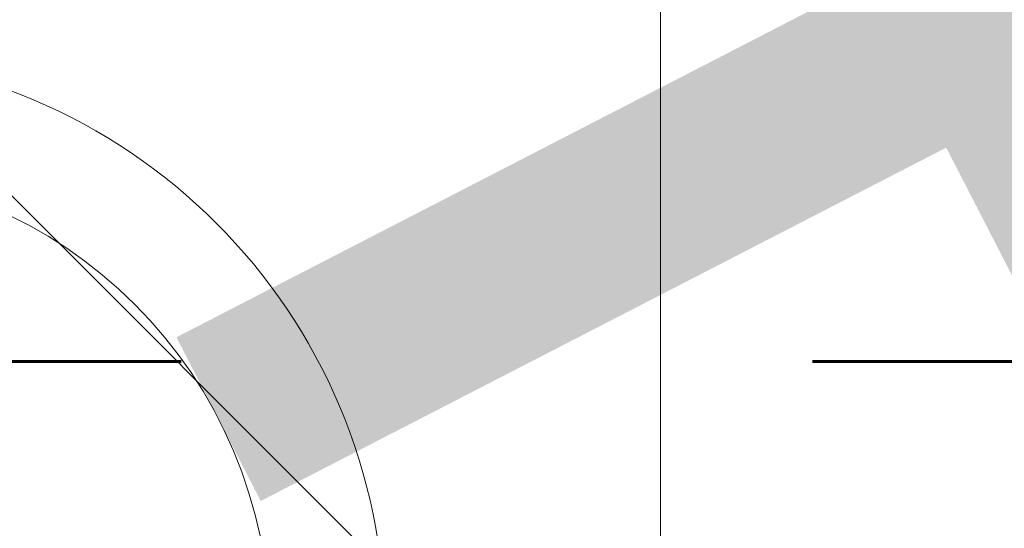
# Model space of a CAD drawing. Extents: x 7489187 to 7491099, y 5781939 to 5785132.
# Tile 25 of 217: x 7490382.299 to 7490383.368, y 5784336.135 to 5784336.688. Entities that reach past the tile are written whole.
import ezdxf
from ezdxf import colors
from ezdxf.entities.mleader import LeaderData, LeaderLine
from ezdxf.math import Vec2, Vec3

# ---------------------------------------------------------------- set-up
doc = ezdxf.new("R2010")
doc.units = 0
doc.header["$MEASUREMENT"] = 0
doc.linetypes.add('DYN_DIM', pattern=[1.0221568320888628, 0.2920448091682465, -0.7301120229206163])
doc.layers.get('0').update_dxf_attribs({"linetype": 'CONTINUOUS', "lineweight": 5})
doc.layers.get('Defpoints').update_dxf_attribs({"linetype": 'CONTINUOUS'})
doc.layers.get('Defpoints').transparency = 0.8
for name, color, linetype, lineweight in [('___wymiary', 1, 'CONTINUOUS', 20), ('___wysokość  - projektowana', 5, 'CONTINUOUS', 20), ('__PROJ_DR_szraf utwardzenia', 141, 'CONTINUOUS', 9), ('__PROJ_IS_sanitarka instalacja (myjnia)', 32, 'CONTINUOUS', 20), ('__PROJ_IS_woda instalacja', 5, 'CONTINUOUS', 20), ('_ISTN__DR_szraf zieleń', 8, 'CONTINUOUS', 30), ('_ISTN_ROZBIÓRKA_DR_szraf zieleń', 40, 'CONTINUOUS', 30), ('_ROZBIÓRKA_DR_krawężnik', 7, 'NIEIST_1', 30), ('_ROZBIÓRKA_DR_szraf utwardzenia', 11, 'CONTINUOUS', 15), ('_ROZBIÓRKA_DR_szraf zieleń', 11, 'CONTINUOUS', 30)]:
    doc.layers.add(name, color=color, linetype=linetype, lineweight=lineweight)
doc.styles.add('Arial', font='arial.ttf')
doc.styles.add('ROMANS', font='romans.shx', dxfattribs={"width": 0.8})
doc.styles.get("Standard").update_dxf_attribs({"font": 'txt', "width": 0.75})
doc.linetypes.add('NIEIST_1', pattern='A,20,-0.01,["X",Standard,S=5,R=0,X=-2.54,Y=-2.54],-0.01', length=20.02)
doc.dimstyles.new('PZT-AS', dxfattribs={"dimtxt": 1, "dimasz": 0.5, "dimexe": 1, "dimexo": 1, "dimgap": 0.1, "dimtad": 0, "dimdec": 1, "dimrnd": 0.0005, "dimzin": 0, "dimdsep": 46, "dimtxsty": 'Arial', "dimblk": 'ARCHTICK', "dimcen": 0.5, "dimclrd": 256, "dimclre": 256, "dimclrt": 256, "dimazin": 0, "dimtfac": 1, "dimtdec": 1, "dimtofl": 0, "dimtmove": 0, "dimatfit": 3, "dimldrblk": 'ARCHTICK', "dimfxl": 0, "dimtolj": 1, "dimtzin": 0, "dimarcsym": 0})
pattern_1 = [(273.8880229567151, (-7489999.249338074, -5784190.541704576), (0.8197702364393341, -0.5070811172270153), [0, -0.76, 0, -0.85, 0, -0.8125]), (243.8880229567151, (-7489999.249338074, -5784190.541704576), (0.6853056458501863, -1.5180614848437), [0, -0.41, 0, -0.685, 0, -0.2625]), (203.8880229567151, (-7489998.908895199, -5784190.029529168), (-0.8595845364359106, -1.298303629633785), [0, -0.25, 0, -0.9, 0, -1.175]), (193.8880229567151, (-7489998.908895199, -5784190.029529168), (-0.466577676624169, -1.494684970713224), [0, -0.125, 0, -0.59, 0, -0.675])]

# ---------------------------------------------------------------- blocks, each defined once
blk = doc.blocks.new('EAWEQWEQE')
at = {"layer": '__PROJ_DR_szraf utwardzenia', "ltscale": 2}
h = blk.add_hatch(dxfattribs=at)
h.set_pattern_fill('AR-HBONE', color=256, scale=0.5, angle=45)
h.set_pattern_definition([(90, (-7489965.006917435, -5784369.251104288), (-2, 2), [6, -2]), (180, (-7489965.006917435, -5784367.251104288), (-2, 2), [6, -2])])
edge = h.paths.add_edge_path()
edge.add_line((86.03000000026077, 0.3200000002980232), (85.95000000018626, 1.150000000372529))
edge.add_line((85.95000000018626, 1.150000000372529), (85.99000000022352, 2.150000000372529))
edge.add_line((85.99000000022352, 2.150000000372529), (86.19000000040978, 3.129999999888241))
edge.add_line((86.19000000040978, 3.129999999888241), (86.54000000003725, 4.060000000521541))
edge.add_line((86.54000000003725, 4.060000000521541), (86.9141155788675, 4.745878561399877))
edge.add_line((86.9141155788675, 4.745878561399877), (83.19093015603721, 11.76064102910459))
edge.add_line((83.19093015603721, 11.76064102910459), (82.66000000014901, 11.41999999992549))
edge.add_line((82.66000000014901, 11.41999999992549), (72.50999999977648, 7.799999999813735))
edge.add_arc((72.24903874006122, 9.042990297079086), 1.270088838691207, 219.2149584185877, 281.85683428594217, ccw=False)
edge.add_line((71.26500000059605, 8.240000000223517), (71.04000000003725, 8.650000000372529))
edge.add_arc((69.92013106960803, 8.368443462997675), 1.154720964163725, 14.1127482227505, 101.495783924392)
edge.add_line((69.69000000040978, 9.5), (67.90297361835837, 8.8457025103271))
edge.add_line((67.90297361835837, 8.8457025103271), (69.27792074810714, 5.089185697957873))
edge.add_line((69.27792074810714, 5.089185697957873), (64.58257362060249, 3.37054805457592))
edge.add_line((64.58257362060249, 3.37054805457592), (63.20766350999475, 7.126825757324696))
edge.add_line((63.20766350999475, 7.126825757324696), (59.89222941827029, 5.914727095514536))
edge.add_arc((59.5485867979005, 6.853827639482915), 1.000000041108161, 245.5390053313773, 290.0989574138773, ccw=False)
edge.add_line((59.13451310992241, 5.943584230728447), (51.80837199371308, 9.276277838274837))
edge.add_line((51.80837199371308, 9.276277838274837), (51.35325031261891, 9.483314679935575))
edge.add_arc((51.56028715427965, 9.938436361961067), 0.4999999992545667, 155.5390046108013, 245.53900451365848, ccw=False)
edge.add_line((51.10516547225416, 10.14547320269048), (52.96849702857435, 14.24156833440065))
edge.add_line((52.96849702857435, 14.24156833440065), (49.69162090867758, 15.73223358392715))
edge.add_line((49.69162090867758, 15.73223358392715), (48.3458814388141, 12.77394263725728))
edge.add_arc((47.66319891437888, 13.08449789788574), 0.749999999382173, 155.5390047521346, 335.5390046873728, ccw=False)
edge.add_line((46.98051638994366, 13.39505315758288), (48.32625585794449, 16.35334410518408))
edge.add_line((48.32625585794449, 16.35334410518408), (45.04603271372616, 17.84553193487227))
edge.add_line((45.04603271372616, 17.84553193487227), (43.18270114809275, 13.74943678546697))
edge.add_arc((42.72757946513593, 13.95647362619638), 0.4999999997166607, 245.5390047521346, 335.5390046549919, ccw=False)
edge.add_line((42.52054262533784, 13.50135194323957), (42.06542093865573, 13.70838878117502))
edge.add_line((42.06542093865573, 13.70838878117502), (27.98965454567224, 6.455637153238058))
edge.add_arc((30.7378729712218, 1.122036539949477), 6.00000000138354, 117.2604726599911, 207.2604725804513)
edge.add_line((25.40427235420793, -1.626181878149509), (44.87081948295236, -39.4058528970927))
edge.add_arc((51.98228697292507, -35.74156167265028), 8.00000000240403, 207.2604725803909, 297.2604725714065)
edge.add_line((55.64657819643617, -42.85302916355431), (65.85764832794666, -37.5916207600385))
edge.add_arc((66.3156847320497, -38.48055419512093), 0.9999999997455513, 27.260472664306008, 117.26047266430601, ccw=False)
edge.add_line((67.20461816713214, -38.02251779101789), (69.0367637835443, -41.57825153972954))
edge.add_line((69.0367637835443, -41.57825153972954), (72.23692415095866, -39.92932048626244))
edge.add_line((72.23692415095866, -39.92932048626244), (70.40477853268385, -36.37358674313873))
edge.add_arc((71.29371196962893, -35.91555033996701), 1.000000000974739, 117.260472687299, 207.2604725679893, ccw=False)
edge.add_line((70.83567556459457, -35.02661690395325), (72.45092313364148, -34.19433615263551))
edge.add_line((72.45092313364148, -34.19433615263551), (100.212429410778, -20.30914882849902))
edge.add_line((100.212429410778, -20.30914882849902), (96.95837672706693, -14.17826786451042))
edge.add_line((96.95837672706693, -14.17826786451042), (96.28000000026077, -14.25999999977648))
edge.add_line((96.28000000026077, -14.25999999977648), (95.54999999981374, -14.21999999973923))
edge.add_line((95.54999999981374, -14.21999999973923), (94.81000000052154, -14.0699999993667))
edge.add_line((94.81000000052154, -14.0699999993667), (94.15000000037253, -13.75))
edge.add_line((94.15000000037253, -13.75), (93.59999999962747, -13.29999999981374))
edge.add_line((93.59999999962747, -13.29999999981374), (93.11395277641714, -12.74355050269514))
edge.add_line((93.11395277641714, -12.74355050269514), (86.03000000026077, 0.3200000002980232))
edge = h.paths.add_edge_path(flags=16)
edge.add_line((68.19818073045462, -26.82298227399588), (66.86477710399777, -27.51002606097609))
edge.add_arc((65.975839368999, -27.96806108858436), 1.000003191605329, -62.73945156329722, 27.260289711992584, ccw=False)
edge.add_line((66.43387841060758, -28.85699675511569), (49.9887127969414, -37.33061716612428))
edge.add_arc((49.53067639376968, -36.44168373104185), 0.9999999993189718, 207.2604725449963, 297.2604726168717, ccw=False)
edge.add_line((48.64174295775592, -36.89972013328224), (42.60770879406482, -25.18917772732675))
edge.add_arc((45.27450910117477, -23.81506851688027), 3.000000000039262, 117.2604726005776, 207.260472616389, ccw=False)
edge.add_line((43.90039989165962, -21.14826820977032), (50.04820530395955, -17.79698389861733))
edge.add_line((50.04820530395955, -17.79698389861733), (48.5198065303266, -14.83074636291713))
edge.add_line((48.5198065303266, -14.83074636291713), (41.40833904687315, -18.49503758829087))
edge.add_arc((40.49226624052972, -16.71717071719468), 1.999999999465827, 207.2604725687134, 297.2604726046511, ccw=False)
edge.add_line((38.7143993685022, -17.63324352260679), (38.30819894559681, -16.84491068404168))
edge.add_arc((41.86393269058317, -15.01276507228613), 4.000000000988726, 119.5465124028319, 207.2604725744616, ccw=False)
edge.add_line((39.89141289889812, -11.53294242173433), (42.19067206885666, -10.22961904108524))
edge.add_line((42.19067206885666, -10.22961904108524), (40.65472773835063, -7.322749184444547))
edge.add_line((40.65472773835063, -7.322749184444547), (37.60222481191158, -8.914460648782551))
edge.add_arc((37.13986403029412, -8.02776875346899), 1.000000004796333, 207.2604728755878, 297.53954950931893, ccw=False)
edge.add_line((36.25093059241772, -8.485805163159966), (35.9459182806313, -7.893852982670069))
edge.add_arc((36.83485165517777, -7.435816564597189), 0.9999999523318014, 117.26046988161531, 207.2604749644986, ccw=False)
edge.add_line((36.37681531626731, -6.54688315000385), (39.48808232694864, -4.943755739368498))
edge.add_line((39.48808232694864, -4.943755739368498), (34.72450372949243, 4.301151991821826))
edge.add_line((34.72450372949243, 4.301151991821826), (40.50257106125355, 7.2783886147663))
edge.add_line((40.50257106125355, 7.2783886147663), (45.26614965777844, -1.966519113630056))
edge.add_line((45.26614965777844, -1.966519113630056), (50.99005168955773, 0.9828080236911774))
edge.add_arc((51.44994639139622, 0.07042821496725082), 1.021733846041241, 28.27730476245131, 116.75087229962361, ccw=False)
edge.add_line((52.34975170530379, 0.554463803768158), (52.60836826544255, 0.02900062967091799))
edge.add_arc((51.72075485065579, -0.4315885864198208), 1.000000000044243, -63.43494879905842, 27.425135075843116, ccw=False)
edge.add_line((52.16796844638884, -1.326015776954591), (50.52000000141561, -2.149999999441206))
edge.add_line((50.52000000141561, -2.149999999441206), (52.01594937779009, -4.91204191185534))
edge.add_line((52.01594937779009, -4.91204191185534), (55.01452668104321, -3.400453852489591))
edge.add_arc((55.46466561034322, -4.293412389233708), 1.000000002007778, 34.136835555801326, 116.75259780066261, ccw=False)
edge.add_line((56.29236533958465, -3.732241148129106), (56.74736846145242, -4.599583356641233))
edge.add_arc((55.85843502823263, -5.057619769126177), 1.000000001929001, -62.73952733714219, 27.26047314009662, ccw=False)
edge.add_line((56.316471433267, -5.946553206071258), (52.76073767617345, -7.778698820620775))
edge.add_line((52.76073767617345, -7.778698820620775), (56.19601071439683, -14.44569958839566))
edge.add_line((56.19601071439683, -14.44569958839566), (59.75174444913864, -12.61355397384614))
edge.add_arc((60.209780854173, -13.50248740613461), 0.9999999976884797, 27.260472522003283, 117.26047278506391, ccw=False)
edge.add_line((61.09871428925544, -13.04445100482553), (68.19818073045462, -26.82298227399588))
h.paths.add_polyline_path([(63.77906223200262, -11.76213125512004), (84.22453126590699, -1.227293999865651), (90.17900449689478, -12.78342867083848), (69.7335354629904, -23.31826592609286)], flags=16)
at = {"layer": '_ISTN__DR_szraf zieleń'}
h = blk.add_hatch(dxfattribs=at)
h.set_pattern_fill('AR-SAND', color=256, scale=0.5, angle=236.3880229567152)
h.set_pattern_definition(pattern_1)
edge = h.paths.add_edge_path(flags=17)
edge.add_line((46.94635382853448, -13.79315116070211), (43.59032535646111, -15.57982763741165))
edge.add_line((43.59032535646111, -15.57982763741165), (42.95999999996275, -14.38999999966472))
edge.add_line((42.95999999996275, -14.38999999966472), (38.25999999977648, -16.75))
edge.add_line((38.25999999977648, -16.75), (38.90756137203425, -17.93729795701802))
edge.add_arc((40.49226624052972, -16.71717071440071), 2.000000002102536, 217.5941032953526, 297.2604725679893)
edge.add_line((41.40833904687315, -18.49503758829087), (47.71854556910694, -15.24360819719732))
edge.add_line((47.71854556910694, -15.24360819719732), (46.94635382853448, -13.79315116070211))
h.paths.add_polyline_path([(89.03984216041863, 0.7408491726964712), (87.45000000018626, -0.1799999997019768), (86.28000000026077, 1.870000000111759), (87.94964933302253, 2.794854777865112), (86.9141155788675, 4.745878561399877), (86.54000000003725, 4.060000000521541), (86.19000000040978, 3.129999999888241), (85.99000000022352, 2.150000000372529), (85.95000000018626, 1.150000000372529), (86.03000000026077, 0.3200000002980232), (92.75999999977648, -12.09999999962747), (93.08999999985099, -12.70000000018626), (93.59999999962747, -13.29999999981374), (94.15000000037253, -13.75), (94.81000000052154, -14.0699999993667), (95.54999999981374, -14.21999999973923), (96.28000000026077, -14.25999999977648), (96.95837672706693, -14.17826786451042)], flags=17)
edge = h.paths.add_edge_path()
edge.add_line((100.9142929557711, -21.63151274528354), (100.7000000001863, -22.08999999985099))
edge.add_line((100.7000000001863, -22.08999999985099), (100, -23.55999999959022))
edge.add_line((100, -23.55999999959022), (99.69000000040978, -24.33000000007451))
edge.add_line((99.69000000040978, -24.33000000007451), (99.28000000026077, -25.29000000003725))
edge.add_line((99.28000000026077, -25.29000000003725), (98.9199999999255, -25.89999999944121))
edge.add_line((98.9199999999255, -25.89999999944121), (98.75999999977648, -26.18999999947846))
edge.add_line((98.75999999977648, -26.18999999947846), (97.87000000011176, -27.04999999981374))
edge.add_line((97.87000000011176, -27.04999999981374), (94.28000000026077, -28.87999999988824))
edge.add_line((94.28000000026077, -28.87999999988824), (97.63736342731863, -35.58656293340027))
edge.add_line((97.63736342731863, -35.58656293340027), (93.16631717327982, -37.82480898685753))
edge.add_line((93.16631717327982, -37.82480898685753), (91.88351546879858, -35.26232675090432))
edge.add_line((91.88351546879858, -35.26232675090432), (88.81000000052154, -36.78000000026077))
edge.add_line((88.81000000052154, -36.78000000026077), (89.24121690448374, -37.63662617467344))
edge.add_line((89.24121690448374, -37.63662617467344), (78.86000000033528, -42.87000000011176))
edge.add_line((78.86000000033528, -42.87000000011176), (75.25, -35.67999999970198))
edge.add_line((75.25, -35.67999999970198), (71.29999999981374, -37.66000000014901))
edge.add_line((71.29999999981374, -37.66000000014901), (80.79999999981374, -55.76999999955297))
edge.add_line((80.79999999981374, -55.76999999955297), (77.29999999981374, -57.46999999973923))
edge.add_line((77.29999999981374, -57.46999999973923), (69.25, -42))
edge.add_line((69.25, -42), (63.44000000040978, -44.75999999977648))
edge.add_line((63.44000000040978, -44.75999999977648), (62.3219036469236, -42.59157070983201))
edge.add_line((62.3219036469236, -42.59157070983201), (59.71101718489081, -43.96194514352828))
edge.add_line((59.71101718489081, -43.96194514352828), (60.84999999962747, -46.13999999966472))
edge.add_line((60.84999999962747, -46.13999999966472), (58.66000000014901, -47.29000000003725))
edge.add_line((58.66000000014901, -47.29000000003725), (57.41999999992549, -45.16000000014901))
edge.add_line((57.41999999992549, -45.16000000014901), (56.21445642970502, -42.88642733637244))
edge.add_line((56.21445642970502, -42.88642733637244), (55.20999999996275, -43.20000000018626))
edge.add_line((55.20999999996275, -43.20000000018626), (54.23000000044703, -43.37999999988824))
edge.add_arc((51.92325254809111, -35.80484337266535), 7.91859089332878, 207.0490962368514, 286.93626954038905, ccw=False)
edge.add_line((44.87081948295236, -39.4058528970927), (25.40427235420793, -1.626181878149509))
edge.add_arc((30.7378729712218, 1.122036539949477), 6.000000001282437, 117.26047265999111, 207.2604725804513, ccw=False)
edge.add_line((27.98965454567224, 6.455637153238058), (42.06542094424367, 13.70838878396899))
edge.add_line((42.06542094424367, 13.70838878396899), (44.54986302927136, 19.16984898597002))
edge.add_line((44.54986302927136, 19.16984898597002), (54.29281407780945, 14.73773801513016))
edge.add_line((54.29281407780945, 14.73773801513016), (52.65850050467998, 11.14508493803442))
edge.add_line((52.65850050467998, 11.14508493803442), (55.58000000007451, 12.58999999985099))
edge.add_line((55.58000000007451, 12.58999999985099), (57.96999999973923, 8.140000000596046))
edge.add_line((57.96999999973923, 8.140000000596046), (58.33000000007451, 7.890000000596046))
edge.add_line((58.33000000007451, 7.890000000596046), (59.36000000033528, 8.25))
edge.add_line((59.36000000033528, 8.25), (58.67999999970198, 10.29999999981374))
edge.add_line((58.67999999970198, 10.29999999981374), (59.59999999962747, 10.62999999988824))
edge.add_line((59.59999999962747, 10.62999999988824), (60.3120239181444, 8.584184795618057))
edge.add_line((60.3120239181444, 8.584184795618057), (62.33999999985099, 9.290000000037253))
edge.add_line((62.33999999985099, 9.290000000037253), (61.70000000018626, 11.37000000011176))
edge.add_line((61.70000000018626, 11.37000000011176), (62.65000000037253, 11.70999999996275))
edge.add_line((62.65000000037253, 11.70999999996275), (62.79327710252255, 11.23468389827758))
edge.add_line((62.79327710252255, 11.23468389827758), (65.04409988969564, 12.05855243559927))
edge.add_line((65.04409988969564, 12.05855243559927), (64.88999999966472, 12.50999999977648))
edge.add_line((64.88999999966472, 12.50999999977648), (65.8300000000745, 12.83999999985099))
edge.add_line((65.8300000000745, 12.83999999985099), (65.97795227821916, 12.40037037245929))
edge.add_line((65.97795227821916, 12.40037037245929), (66.52810051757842, 12.60174110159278))
edge.add_line((66.52810051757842, 12.60174110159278), (67.12280952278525, 10.97698603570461))
edge.add_line((67.12280952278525, 10.97698603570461), (69.23000000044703, 11.70000000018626))
edge.add_line((69.23000000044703, 11.70000000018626), (68.54999999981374, 13.81000000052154))
edge.add_line((68.54999999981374, 13.81000000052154), (69.45999999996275, 14.12999999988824))
edge.add_line((69.45999999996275, 14.12999999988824), (70.1699999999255, 12.03000000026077))
edge.add_line((70.1699999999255, 12.03000000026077), (71, 12.32000000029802))
edge.add_line((71, 12.32000000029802), (72.50999999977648, 7.799999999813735))
edge.add_line((72.50999999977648, 7.799999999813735), (82.66000000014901, 11.41999999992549))
edge.add_line((82.66000000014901, 11.41999999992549), (83.19093015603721, 11.76064102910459))
edge.add_line((83.19093015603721, 11.76064102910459), (70.9199999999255, 34.87999999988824))
edge.add_line((70.9199999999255, 34.87999999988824), (51.91000000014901, 39.10000000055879))
edge.add_line((51.91000000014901, 39.10000000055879), (0, 0))
edge.add_line((0, 0), (71.12922030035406, -69.1156747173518))
edge.add_line((71.12922030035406, -69.1156747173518), (70.56000000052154, -66.8999999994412))
edge.add_line((70.56000000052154, -66.8999999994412), (72.98000000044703, -65.91000000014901))
edge.add_line((72.98000000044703, -65.91000000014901), (77.49000000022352, -63.12999999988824))
edge.add_line((77.49000000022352, -63.12999999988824), (87.37000000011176, -55.63999999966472))
edge.add_line((87.37000000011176, -55.63999999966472), (95.04999999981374, -49.75))
edge.add_line((95.04999999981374, -49.75), (105.9199999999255, -41.54999999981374))
edge.add_line((105.9199999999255, -41.54999999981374), (109.8061731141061, -38.38448637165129))
edge.add_line((109.8061731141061, -38.38448637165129), (100.9142929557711, -21.63151274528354))
h.paths.add_polyline_path([(112.2400000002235, -42.96999999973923), (111.5759357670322, -41.71885284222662), (111.1299999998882, -42.04000000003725), (97.87000000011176, -52.12999999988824), (92.5800000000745, -56.0699999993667), (92.92999999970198, -56.79999999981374), (86.37999999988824, -61.91999999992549), (77.59999999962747, -68.38999999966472), (74.25, -70.26999999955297), (72.90929836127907, -70.84536183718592), (73.8300000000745, -71.74000000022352)])
blk = doc.blocks.new('FDFSDFSSDFZ')
at = {"layer": '_ISTN_ROZBIÓRKA_DR_szraf zieleń'}
h = blk.add_hatch(dxfattribs=at)
h.set_pattern_fill('AR-SAND', color=256, scale=0.5, angle=236.3880229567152)
h.set_pattern_definition(pattern_1)
edge = h.paths.add_edge_path(flags=17)
edge.add_line((46.94635382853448, -13.79315116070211), (43.59032535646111, -15.57982763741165))
edge.add_line((43.59032535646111, -15.57982763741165), (42.95999999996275, -14.38999999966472))
edge.add_line((42.95999999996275, -14.38999999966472), (38.25999999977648, -16.75))
edge.add_line((38.25999999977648, -16.75), (39.37166953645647, -18.78823610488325))
edge.add_arc((40.06136920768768, -18.06414055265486), 1.000000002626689, 226.3936601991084, 297.2604725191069)
edge.add_line((40.51940561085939, -18.95307399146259), (47.71854556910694, -15.24360819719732))
edge.add_line((47.71854556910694, -15.24360819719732), (46.94635382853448, -13.79315116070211))
h.paths.add_polyline_path([(89.03984216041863, 0.7408491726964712), (87.45000000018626, -0.1799999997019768), (86.28000000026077, 1.870000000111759), (87.94964933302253, 2.794854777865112), (86.9141155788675, 4.745878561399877), (86.54000000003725, 4.060000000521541), (86.19000000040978, 3.129999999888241), (85.99000000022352, 2.150000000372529), (85.95000000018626, 1.150000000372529), (86.03000000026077, 0.3200000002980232), (92.75999999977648, -12.09999999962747), (93.08999999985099, -12.70000000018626), (93.59999999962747, -13.29999999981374), (94.15000000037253, -13.75), (94.81000000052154, -14.0699999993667), (95.54999999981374, -14.21999999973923), (96.28000000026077, -14.25999999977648), (96.95837672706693, -14.17826786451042)], flags=17)
edge = h.paths.add_edge_path()
edge.add_line((100.9142929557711, -21.63151274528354), (100.7000000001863, -22.08999999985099))
edge.add_line((100.7000000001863, -22.08999999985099), (100, -23.55999999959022))
edge.add_line((100, -23.55999999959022), (99.69000000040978, -24.33000000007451))
edge.add_line((99.69000000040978, -24.33000000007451), (99.28000000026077, -25.29000000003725))
edge.add_line((99.28000000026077, -25.29000000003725), (98.9199999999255, -25.89999999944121))
edge.add_line((98.9199999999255, -25.89999999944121), (98.75999999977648, -26.18999999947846))
edge.add_line((98.75999999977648, -26.18999999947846), (97.87000000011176, -27.04999999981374))
edge.add_line((97.87000000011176, -27.04999999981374), (94.28000000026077, -28.87999999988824))
edge.add_line((94.28000000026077, -28.87999999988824), (97.63736342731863, -35.58656293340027))
edge.add_line((97.63736342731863, -35.58656293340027), (93.16631717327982, -37.82480898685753))
edge.add_line((93.16631717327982, -37.82480898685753), (91.88351546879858, -35.26232675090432))
edge.add_line((91.88351546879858, -35.26232675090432), (88.81000000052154, -36.78000000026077))
edge.add_line((88.81000000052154, -36.78000000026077), (89.24121690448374, -37.63662617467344))
edge.add_line((89.24121690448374, -37.63662617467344), (78.86000000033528, -42.87000000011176))
edge.add_line((78.86000000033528, -42.87000000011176), (75.25, -35.67999999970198))
edge.add_line((75.25, -35.67999999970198), (71.29999999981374, -37.66000000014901))
edge.add_line((71.29999999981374, -37.66000000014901), (80.79999999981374, -55.76999999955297))
edge.add_line((80.79999999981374, -55.76999999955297), (77.29999999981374, -57.46999999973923))
edge.add_line((77.29999999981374, -57.46999999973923), (69.25, -42))
edge.add_line((69.25, -42), (63.44000000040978, -44.75999999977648))
edge.add_line((63.44000000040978, -44.75999999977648), (62.3219036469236, -42.59157070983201))
edge.add_line((62.3219036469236, -42.59157070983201), (59.71101718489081, -43.96194514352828))
edge.add_line((59.71101718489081, -43.96194514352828), (60.84999999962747, -46.13999999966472))
edge.add_line((60.84999999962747, -46.13999999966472), (58.66000000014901, -47.29000000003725))
edge.add_line((58.66000000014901, -47.29000000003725), (57.41999999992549, -45.16000000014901))
edge.add_line((57.41999999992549, -45.16000000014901), (56.2190921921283, -42.89517006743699))
edge.add_line((56.2190921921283, -42.89517006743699), (55.20999999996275, -43.20000000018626))
edge.add_line((55.20999999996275, -43.20000000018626), (54.23000000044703, -43.37999999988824))
edge.add_arc((51.92325254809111, -35.80484337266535), 7.91859089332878, 207.0490962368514, 286.93626954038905, ccw=False)
edge.add_line((44.87081948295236, -39.4058528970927), (33.73000000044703, -17.80999999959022))
edge.add_line((33.73000000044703, -17.80999999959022), (25.40427235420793, -1.626181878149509))
edge.add_arc((30.7378729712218, 1.122036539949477), 6.000000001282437, 117.26047265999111, 207.2604725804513, ccw=False)
edge.add_line((27.98965454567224, 6.455637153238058), (42.06542094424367, 13.70838878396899))
edge.add_line((42.06542094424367, 13.70838878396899), (44.54986302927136, 19.16984898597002))
edge.add_line((44.54986302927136, 19.16984898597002), (54.29281407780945, 14.73773801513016))
edge.add_line((54.29281407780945, 14.73773801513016), (52.65850050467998, 11.14508493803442))
edge.add_line((52.65850050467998, 11.14508493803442), (55.58000000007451, 12.58999999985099))
edge.add_line((55.58000000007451, 12.58999999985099), (57.96999999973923, 8.140000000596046))
edge.add_line((57.96999999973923, 8.140000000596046), (58.33000000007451, 7.890000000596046))
edge.add_line((58.33000000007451, 7.890000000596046), (59.36000000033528, 8.25))
edge.add_line((59.36000000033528, 8.25), (58.67999999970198, 10.29999999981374))
edge.add_line((58.67999999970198, 10.29999999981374), (59.59999999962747, 10.62999999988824))
edge.add_line((59.59999999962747, 10.62999999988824), (60.3120239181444, 8.584184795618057))
edge.add_line((60.3120239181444, 8.584184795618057), (62.33999999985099, 9.290000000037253))
edge.add_line((62.33999999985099, 9.290000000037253), (61.70000000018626, 11.37000000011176))
edge.add_line((61.70000000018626, 11.37000000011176), (62.65000000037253, 11.70999999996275))
edge.add_line((62.65000000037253, 11.70999999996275), (62.79327710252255, 11.23468389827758))
edge.add_line((62.79327710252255, 11.23468389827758), (65.04409988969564, 12.05855243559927))
edge.add_line((65.04409988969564, 12.05855243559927), (64.88999999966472, 12.50999999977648))
edge.add_line((64.88999999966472, 12.50999999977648), (65.8300000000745, 12.83999999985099))
edge.add_line((65.8300000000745, 12.83999999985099), (65.97795227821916, 12.40037037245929))
edge.add_line((65.97795227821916, 12.40037037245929), (66.52810051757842, 12.60174110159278))
edge.add_line((66.52810051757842, 12.60174110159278), (67.12280952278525, 10.97698603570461))
edge.add_line((67.12280952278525, 10.97698603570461), (69.23000000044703, 11.70000000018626))
edge.add_line((69.23000000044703, 11.70000000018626), (68.54999999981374, 13.81000000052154))
edge.add_line((68.54999999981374, 13.81000000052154), (69.45999999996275, 14.12999999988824))
edge.add_line((69.45999999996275, 14.12999999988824), (70.1699999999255, 12.03000000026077))
edge.add_line((70.1699999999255, 12.03000000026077), (71, 12.32000000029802))
edge.add_line((71, 12.32000000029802), (72.50999999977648, 7.799999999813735))
edge.add_line((72.50999999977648, 7.799999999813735), (82.66000000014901, 11.41999999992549))
edge.add_line((82.66000000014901, 11.41999999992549), (83.19093015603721, 11.76064102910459))
edge.add_line((83.19093015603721, 11.76064102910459), (70.9199999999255, 34.87999999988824))
edge.add_line((70.9199999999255, 34.87999999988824), (51.91000000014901, 39.10000000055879))
edge.add_line((51.91000000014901, 39.10000000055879), (0, 0))
edge.add_line((0, 0), (71.12922030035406, -69.1156747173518))
edge.add_line((71.12922030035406, -69.1156747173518), (70.56000000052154, -66.8999999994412))
edge.add_line((70.56000000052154, -66.8999999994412), (72.98000000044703, -65.91000000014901))
edge.add_line((72.98000000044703, -65.91000000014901), (77.49000000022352, -63.12999999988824))
edge.add_line((77.49000000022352, -63.12999999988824), (87.37000000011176, -55.63999999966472))
edge.add_line((87.37000000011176, -55.63999999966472), (95.04999999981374, -49.75))
edge.add_line((95.04999999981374, -49.75), (105.9199999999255, -41.54999999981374))
edge.add_line((105.9199999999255, -41.54999999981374), (109.8061731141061, -38.38448637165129))
edge.add_line((109.8061731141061, -38.38448637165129), (100.9142929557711, -21.63151274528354))
h.paths.add_polyline_path([(112.2400000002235, -42.96999999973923), (111.5759357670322, -41.71885284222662), (111.1299999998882, -42.04000000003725), (97.87000000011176, -52.12999999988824), (92.5800000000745, -56.0699999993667), (92.92999999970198, -56.79999999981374), (86.37999999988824, -61.91999999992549), (77.59999999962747, -68.38999999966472), (74.25, -70.26999999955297), (72.90929836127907, -70.84536183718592), (73.8300000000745, -71.74000000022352)])
at = {"layer": '_ROZBIÓRKA_DR_szraf utwardzenia', "ltscale": 2}
h = blk.add_hatch(dxfattribs=at)
h.set_pattern_fill('AR-HBONE', color=256, scale=0.3)
h.set_pattern_definition([(45, (-7490034.42, -5784375.3), (0, 1.697056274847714), [3.6, -1.2]), (135, (-7490033.571471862, -5784374.451471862), (1.332267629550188e-16, 1.697056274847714), [3.6, -1.2])])
h.paths.add_polyline_path([(38.25, -13.3199999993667), (38.83000000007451, -12.43999999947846), (39.54999999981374, -11.75), (40.32000000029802, -11.29000000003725), (42.19067206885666, -10.22961904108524), (40.65472773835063, -7.322749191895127), (36.23000000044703, -9.629999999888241), (35.19000000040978, -10.3199999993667), (34.46999999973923, -11.01999999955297), (34.08000000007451, -11.51999999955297), (33.57000000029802, -12.37999999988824), (33.40000000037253, -12.79999999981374), (33.13999999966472, -13.76999999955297), (33.03000000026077, -14.75999999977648), (33.03000000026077, -14.91999999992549), (33.11000000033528, -15.91999999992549), (33.33999999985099, -16.88999999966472), (33.73000000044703, -17.80999999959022), (44.74000000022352, -38.16999999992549), (45.5, -39.50999999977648), (46.09999999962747, -40.29999999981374), (46.79000000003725, -41.03000000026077), (46.96999999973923, -41.20000000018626), (47.75, -41.83000000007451), (48.59999999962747, -42.35999999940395), (49.49000000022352, -42.80999999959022), (49.99000000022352, -42.99000000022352), (50.95999999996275, -43.25), (51.94000000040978, -43.41000000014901), (52.94000000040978, -43.46999999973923), (53.24000000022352, -43.46999999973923), (54.23000000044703, -43.37999999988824), (54.53093875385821, -43.32472553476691), (55.32023093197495, -43.0119182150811), (56.07868828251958, -42.63037790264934), (65.84885452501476, -37.59615190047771, -0.4479799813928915), (67.25999990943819, -38.12999982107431), (68.17999999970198, -39.95000000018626), (69.25, -42), (77.29999999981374, -57.46999999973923), (80.79999999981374, -55.76999999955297), (71.29999999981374, -37.66000000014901), (71.11532196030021, -37.75257278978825), (70.40477853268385, -36.37358674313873, -0.4142135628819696), (70.83567556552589, -35.02661690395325), (72.1699999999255, -34.33999999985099), (72.43999998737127, -34.20000000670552), (67.55191766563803, -25.4160916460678), (92.92499999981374, -12.39999999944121), (92.75999999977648, -12.09999999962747), (86.03000000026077, 0.3200000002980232), (60.95999999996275, -12.74000000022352), (66.29999999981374, -23.12999999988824), (66.42999999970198, -23.39999999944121), (66.52000000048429, -23.67999999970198), (66.5800000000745, -23.95999999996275), (66.62000000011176, -24.25999999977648), (66.62000000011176, -24.55999999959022), (66.5850485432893, -24.89786407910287), (66.46999999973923, -25.21999999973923), (66.33999999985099, -25.49000000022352), (66.19000000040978, -25.75), (66, -25.97999999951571), (65.86000000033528, -26.13999999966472), (65.63999999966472, -26.33999999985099), (65.40000000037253, -26.51999999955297), (65.13999999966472, -26.66999999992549), (64.87000000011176, -26.79000000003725), (64.67999999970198, -26.85999999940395), (57.91999999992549, -30.38999999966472), (59.59999999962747, -33.58999999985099), (62.66000000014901, -31.93999999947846), (63.02000000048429, -31.75999999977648), (63.41000000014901, -31.71999999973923), (63.79000000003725, -31.84999999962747), (64.11347826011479, -32.1303478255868), (64.28000000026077, -32.53000000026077), (64.28000000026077, -32.92999999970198), (64.12000000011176, -33.29999999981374), (63.80747909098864, -33.59096774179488), (59.61000000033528, -35.75999999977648), (57.46999999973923, -36.92999999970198), (55.08000000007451, -38.25), (54.12999999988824, -38.54999999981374), (53.13999999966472, -38.66000000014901), (52.81000000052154, -38.64999999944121), (51.82000000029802, -38.49000000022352), (50.88999999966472, -38.14999999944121), (50.37999999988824, -37.85999999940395), (48.83000000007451, -36.12999999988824), (38.25999999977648, -16.75), (37.90000000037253, -15.68999999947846), (37.84999999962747, -14.68999999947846), (37.91000000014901, -14.25999999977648)])
h.paths.add_polyline_path([(67.88999999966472, -12.33999999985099), (67.95000000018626, -12.04999999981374), (68.12999999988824, -11.80999999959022), (68.38999999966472, -11.66000000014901), (68.69000000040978, -11.63999999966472), (68.96999999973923, -11.75999999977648), (69.16000000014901, -11.95999999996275), (72.74000000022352, -18.93999999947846), (72.91000000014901, -19.18999999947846), (72.96999999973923, -19.47999999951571), (72.9199999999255, -19.76999999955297), (72.75, -20.01999999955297), (72.53000000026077, -20.17999999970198), (72.24000000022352, -20.24000000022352), (71.94000000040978, -20.18999999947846), (71.69000000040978, -20.03000000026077), (71.48000000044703, -19.66999999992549), (67.96999999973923, -12.62999999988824)], flags=16)
h.paths.add_polyline_path([(74.59999999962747, -8.979999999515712), (74.58999999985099, -8.679999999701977), (74.70999999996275, -8.410000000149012), (74.92999999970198, -8.21999999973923), (75.21999999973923, -8.149999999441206), (75.50999999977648, -8.209999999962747), (75.75, -8.399999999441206), (75.8300000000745, -8.540000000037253), (79.37000000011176, -15.35999999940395), (79.54999999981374, -15.59999999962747), (79.62999999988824, -15.87999999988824), (79.59999999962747, -16.17999999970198), (79.45999999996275, -16.43999999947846), (79.19933333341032, -16.65533333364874), (78.88999999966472, -16.72999999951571), (78.58999999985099, -16.68999999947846), (78.3300000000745, -16.54999999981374), (78.15000000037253, -16.3199999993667), (78.06000000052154, -16.08000000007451), (74.74000000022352, -9.240000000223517)], flags=16)
h.paths.add_polyline_path([(81.11000000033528, -5.519999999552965), (81.15000000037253, -5.21999999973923), (81.32000000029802, -4.96999999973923), (81.5, -4.849999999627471), (81.79000000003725, -4.78000000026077), (82.0800000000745, -4.839999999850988), (82.32000000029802, -5.019999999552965), (82.38999999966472, -5.120000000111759), (86.09999999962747, -12.25999999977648), (86.13999999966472, -12.55999999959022), (86.06000000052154, -12.83999999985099), (85.87000000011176, -13.0699999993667), (85.77000000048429, -13.13999999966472), (85.49000000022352, -13.22999999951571), (85.19000000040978, -13.18999999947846), (84.92999999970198, -13.04000000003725), (84.77000000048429, -12.83000000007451), (81.20000000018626, -5.799999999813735)], flags=16)
h.paths.add_polyline_path([(58.33000000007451, -9.870000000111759), (58.62999999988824, -9.849999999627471), (58.92999999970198, -9.889999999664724), (59.23230088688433, -9.997964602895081), (59.5, -10.17999999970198), (59.75969072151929, -10.43969072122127), (56.81000000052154, -4.729999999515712), (56.92999999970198, -5.120000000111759), (56.96999999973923, -5.509999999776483), (56.92999999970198, -5.910000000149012), (56.81000000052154, -6.290000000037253), (56.74000000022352, -6.439999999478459), (55.54000000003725, -7.370000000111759), (50.33999999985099, -10.10999999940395), (50.53000000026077, -10.54000000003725), (47.37000000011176, -12.22999999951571), (48.79999999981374, -14.89999999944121)], flags=17)
h.paths.add_polyline_path([(53.41533603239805, 0.9327368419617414), (53.5, 0.5200000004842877), (53.46999999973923, 0.009999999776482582), (53.33999999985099, -0.3599999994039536), (53.12000000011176, -0.7000000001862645), (52.70000000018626, -1.059999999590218), (50.52000000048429, -2.149999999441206), (52.02000000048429, -4.910000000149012), (54.45999999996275, -3.679999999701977), (54.83999999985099, -3.580000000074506), (55.24000000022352, -3.559999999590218), (55.68645669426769, -3.638129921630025), (56.04999999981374, -3.830000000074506), (56.36000000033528, -4.069999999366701), (56.58388452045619, -4.336939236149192)])
h.paths.add_polyline_path([(72.50999999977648, 7.799999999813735), (72.36000000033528, 7.78000000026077), (72.06000000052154, 7.78000000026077), (71.77000000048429, 7.860000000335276), (71.58999999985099, 7.940000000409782), (71.36000000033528, 8.120000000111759), (71.1699999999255, 8.360000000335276), (70.91000000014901, 8.940000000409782), (70.87999999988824, 8.990000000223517), (70.70000000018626, 9.230000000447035), (70.45999999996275, 9.400000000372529), (70.28000000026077, 9.480000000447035), (69.99000000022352, 9.53000000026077), (69.69000000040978, 9.5), (60.24000000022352, 6.040000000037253), (59.77000000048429, 5.870000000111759), (59.28000000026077, 5.820000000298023), (58.72203747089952, 5.920433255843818), (58.23000000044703, 6.200000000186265), (57.87999999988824, 6.540000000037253), (57.62000000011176, 6.96999999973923), (57.61000000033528, 7), (55.21999999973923, 11.49000000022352), (53.04999999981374, 10.41999999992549), (55.73000000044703, 5.169999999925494), (55.70000000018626, 4.78000000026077), (55.48000000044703, 4.450000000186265), (55.29000000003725, 4.320000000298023), (54.90000000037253, 4.25), (54.53000000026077, 4.370000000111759), (54.34999999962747, 4.520000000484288), (51.61000000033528, 9.6800000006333), (49.25, 8.5), (53.25, 1.270000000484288), (53.38704244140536, 0.979792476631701)])
at = {"layer": '_ROZBIÓRKA_DR_szraf zieleń'}
h = blk.add_hatch(dxfattribs=at)
h.set_pattern_fill('AR-SAND', color=256, scale=0.3, angle=236.3880229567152)
h.set_pattern_definition([(273.8880229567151, (-7488972.911736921, -5782412.482118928), (0.4918621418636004, -0.3042486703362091), [0, -0.456, 0, -0.51, 0, -0.4875]), (243.8880229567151, (-7488972.911736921, -5782412.482118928), (0.4111833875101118, -0.9108368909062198), [0, -0.246, 0, -0.411, 0, -0.1575]), (203.8880229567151, (-7488972.707471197, -5782412.174813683), (-0.5157507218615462, -0.7789821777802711), [0, -0.15, 0, -0.54, 0, -0.705]), (193.8880229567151, (-7488972.707471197, -5782412.174813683), (-0.2799466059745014, -0.8968109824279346), [0, -0.075, 0, -0.354, 0, -0.405])])
edge = h.paths.add_edge_path()
edge.add_line((56.24000000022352, -31.25), (51.12399254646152, -21.64313184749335))
edge.add_line((51.12399254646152, -21.64313184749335), (49.02000000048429, -22.74000000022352))
edge.add_line((49.02000000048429, -22.74000000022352), (45.86000000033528, -16.43999999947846))
edge.add_line((45.86000000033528, -16.43999999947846), (47.83000000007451, -15.45000000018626))
edge.add_line((47.83000000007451, -15.45000000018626), (47.71854556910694, -15.24360819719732))
edge.add_line((47.71854556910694, -15.24360819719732), (40.51940561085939, -18.95307399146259))
edge.add_arc((40.06136920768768, -18.06414055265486), 1.000000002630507, 226.3936601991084, 297.2604725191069, ccw=False)
edge.add_line((39.37166953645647, -18.78823610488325), (48.83000000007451, -36.12999999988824))
edge.add_line((48.83000000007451, -36.12999999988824), (50.37999999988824, -37.85999999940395))
edge.add_line((50.37999999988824, -37.85999999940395), (50.88999999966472, -38.14999999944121))
edge.add_line((50.88999999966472, -38.14999999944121), (51.82000000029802, -38.49000000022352))
edge.add_line((51.82000000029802, -38.49000000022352), (52.81000000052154, -38.64999999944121))
edge.add_line((52.81000000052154, -38.64999999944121), (53.13999999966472, -38.66000000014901))
edge.add_line((53.13999999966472, -38.66000000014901), (54.12067073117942, -38.55103658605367))
edge.add_line((54.12067073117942, -38.55103658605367), (55.08000000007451, -38.25))
edge.add_line((55.08000000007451, -38.25), (57.46999999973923, -36.92999999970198))
edge.add_line((57.46999999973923, -36.92999999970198), (54.92999999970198, -31.76999999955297))
edge.add_line((54.92999999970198, -31.76999999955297), (56.24000000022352, -31.25))
h = blk.add_hatch(dxfattribs=at)
h.set_pattern_fill('AR-SAND', color=256, scale=0.3, angle=236.3880229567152)
h.set_pattern_definition([(273.8880229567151, (-7488975.161006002, -5782438.709662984), (0.4918621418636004, -0.3042486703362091), [0, -0.456, 0, -0.51, 0, -0.4875]), (243.8880229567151, (-7488975.161006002, -5782438.709662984), (0.4111833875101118, -0.9108368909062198), [0, -0.246, 0, -0.411, 0, -0.1575]), (203.8880229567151, (-7488974.956740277, -5782438.402357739), (-0.5157507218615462, -0.7789821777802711), [0, -0.15, 0, -0.54, 0, -0.705]), (193.8880229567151, (-7488974.956740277, -5782438.402357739), (-0.2799466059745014, -0.8968109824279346), [0, -0.075, 0, -0.354, 0, -0.405])])
edge = h.paths.add_edge_path()
edge.add_line((54.53093875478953, -43.32472553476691), (54.23000000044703, -43.37999999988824))
edge.add_line((54.23000000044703, -43.37999999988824), (53.24000000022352, -43.46999999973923))
edge.add_line((53.24000000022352, -43.46999999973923), (52.94000000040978, -43.46999999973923))
edge.add_line((52.94000000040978, -43.46999999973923), (51.94000000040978, -43.41000000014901))
edge.add_line((51.94000000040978, -43.41000000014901), (50.95999999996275, -43.25))
edge.add_line((50.95999999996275, -43.25), (49.99000000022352, -42.99000000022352))
edge.add_line((49.99000000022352, -42.99000000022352), (49.49000000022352, -42.80999999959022))
edge.add_line((49.49000000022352, -42.80999999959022), (48.59999999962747, -42.35999999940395))
edge.add_line((48.59999999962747, -42.35999999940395), (47.75, -41.83000000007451))
edge.add_line((47.75, -41.83000000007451), (46.96999999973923, -41.20000000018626))
edge.add_line((46.96999999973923, -41.20000000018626), (46.79000000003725, -41.03000000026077))
edge.add_line((46.79000000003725, -41.03000000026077), (46.09999999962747, -40.29999999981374))
edge.add_line((46.09999999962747, -40.29999999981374), (45.5, -39.50999999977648))
edge.add_line((45.5, -39.50999999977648), (44.74000000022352, -38.16999999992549))
edge.add_line((44.74000000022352, -38.16999999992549), (34.01054008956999, -18.3287825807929))
edge.add_line((34.01054008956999, -18.3287825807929), (44.87081948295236, -39.4058528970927))
edge.add_arc((51.98228698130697, -35.7415616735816), 8.000000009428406, 207.2604725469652, 288.5771599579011)
blk = doc.blocks.new('_ArchTick')
at = {"color": 0, "linetype": 'ByBlock', "const_width": 0.15}
blk.add_lwpolyline([(-0.5, -0.5), (0.5, 0.5)], dxfattribs=at)
blk = doc.blocks.new('*D91')
at = {"layer": '___wymiary', "lineweight": -2}
for p, q in [((7490382.603706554, 5784339.289213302), (7490381.961539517, 5784340.535497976)), ((7490382.41957592, 5784339.646564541), (7490381.338788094, 5784339.08967226)), ((7490378.603506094, 5784337.228049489), (7490377.961339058, 5784338.474334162)), ((7490378.419375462, 5784337.585400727), (7490379.50016329, 5784338.142293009))]:
    blk.add_line(p, q, dxfattribs=at)
at = {"layer": 'Defpoints', "color": 0}
for p in [(7490383.061742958, 5784338.400279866), (7490378.419375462, 5784337.585400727), (7490379.061542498, 5784336.339116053)]:
    blk.add_point(p, dxfattribs=at)
at = {"layer": '___wymiary', "lineweight": -2, "xscale": 0.5, "yscale": 0.5, "zscale": 0.5}
for p, rotation in [((7490382.41957592, 5784339.646564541), 27.26047261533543), ((7490378.419375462, 5784337.585400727), 207.2604726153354)]:
    blk.add_blockref('_ArchTick', p, dxfattribs=dict(at, rotation=rotation))
at = {"layer": '___wymiary', "insert": (7490380.419475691, 5784338.615982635), "char_height": 1, "attachment_point": 5, "rotation": 27.260472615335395, "style": 'Arial'}
blk.add_mtext('\\A1;4.5', dxfattribs=at)
blk = doc.blocks.new('*D142')
at = {"layer": '___wymiary', "lineweight": -2}
for p, q in [((7490384.079945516, 5784339.262407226), (7490383.344229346, 5784339.939697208)), ((7490378.214036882, 5784332.890477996), (7490377.478320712, 5784333.567767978))]:
    blk.add_line(p, q, dxfattribs=at)
at = {"layer": '___wymiary', "linetype": 'DYN_DIM', "lineweight": -2}
for p, q in [((7490384.079945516, 5784339.262407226), (7490378.214036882, 5784332.890477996)), ((7490378.214036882, 5784332.890477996), (7490377.875391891, 5784332.522619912))]:
    blk.add_line(p, q, dxfattribs=at)
at = {"layer": 'Defpoints', "color": 0}
for p in [(7490384.079945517, 5784339.262407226), (7490378.214036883, 5784332.890477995), (7490378.214036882, 5784332.890477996)]:
    blk.add_point(p, dxfattribs=at)
at = {"layer": '___wymiary', "lineweight": -2, "xscale": 0.5, "yscale": 0.5, "zscale": 0.5}
for p, rotation in [((7490384.079945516, 5784339.262407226), 47.36776614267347), ((7490378.214036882, 5784332.890477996), 227.3677661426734)]:
    blk.add_blockref('_ArchTick', p, dxfattribs=dict(at, rotation=rotation))
at = {"layer": '___wymiary', "insert": (7490376.882164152, 5784331.443711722), "char_height": 1.5, "attachment_point": 5, "rotation": 47.367766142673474, "style": 'Arial'}
blk.add_mtext('\\A1;8.7', dxfattribs=at)
blk = doc.blocks.new('*D149')
at = {"layer": '___wymiary', "lineweight": -2}
for p, q in [((7490378.887446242, 5784372.735233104), (7490378.087071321, 5784372.135733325)), ((7490422.632325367, 5784314.332702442), (7490421.831950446, 5784313.733202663))]:
    blk.add_line(p, q, dxfattribs=at)
at = {"layer": '___wymiary', "linetype": 'DYN_DIM', "lineweight": -2}
for p, q in [((7490378.887446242, 5784372.735233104), (7490422.632325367, 5784314.332702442)), ((7490422.632325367, 5784314.332702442), (7490422.932075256, 5784313.93251498))]:
    blk.add_line(p, q, dxfattribs=at)
at = {"layer": 'Defpoints', "color": 0}
for p in [(7490379.686149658, 5784373.333480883), (7490423.431028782, 5784314.930950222), (7490422.632325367, 5784314.332702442)]:
    blk.add_point(p, dxfattribs=at)
at = {"layer": '___wymiary', "lineweight": -2, "xscale": 0.5, "yscale": 0.5, "zscale": 0.5}
for p, rotation in [((7490378.887446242, 5784372.735233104), 126.8340803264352), ((7490422.632325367, 5784314.332702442), 306.8340803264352)]:
    blk.add_blockref('_ArchTick', p, dxfattribs=dict(at, rotation=rotation))
at = {"layer": '___wymiary', "insert": (7490424.154731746, 5784312.300181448), "char_height": 1.5, "attachment_point": 5, "rotation": 306.83408032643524, "style": 'Arial'}
blk.add_mtext('\\A1;73.0', dxfattribs=at)
blk = doc.blocks.new('*D159')
at = {"layer": '___wymiary', "lineweight": -2}
for p, q in [((7490404.153535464, 5784351.981734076), (7490403.436393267, 5784352.67866095)), ((7490381.937832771, 5784329.121634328), (7490381.220690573, 5784329.818561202))]:
    blk.add_line(p, q, dxfattribs=at)
at = {"layer": '___wymiary', "linetype": 'DYN_DIM', "lineweight": -2}
for p, q in [((7490404.153535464, 5784351.981734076), (7490381.937832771, 5784329.121634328)), ((7490381.937832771, 5784329.121634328), (7490381.589369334, 5784328.763063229))]:
    blk.add_line(p, q, dxfattribs=at)
at = {"layer": 'Defpoints', "color": 0}
for p in [(7490404.153535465, 5784351.981734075), (7490381.937832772, 5784329.121634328), (7490381.937832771, 5784329.121634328)]:
    blk.add_point(p, dxfattribs=at)
at = {"layer": '___wymiary', "lineweight": -2, "xscale": 0.5, "yscale": 0.5, "zscale": 0.5}
for p, rotation in [((7490404.153535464, 5784351.981734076), 45.81903626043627), ((7490381.937832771, 5784329.121634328), 225.8190362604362)]:
    blk.add_blockref('_ArchTick', p, dxfattribs=dict(at, rotation=rotation))
at = {"layer": '___wymiary', "insert": (7490380.161239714, 5784327.293508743), "char_height": 1.5, "attachment_point": 5, "rotation": 45.81903626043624, "style": 'Arial'}
blk.add_mtext('\\A1;31.9', dxfattribs=at)
blk = doc.blocks.new('*D166')
at = {"layer": '___wymiary', "lineweight": -2}
for p, q in [((7490382.01625953, 5784388.013957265), (7490382.816531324, 5784388.613594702)), ((7490431.981113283, 5784321.331224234), (7490432.781385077, 5784321.930861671))]:
    blk.add_line(p, q, dxfattribs=at)
at = {"layer": '___wymiary', "linetype": 'DYN_DIM', "lineweight": -2}
for p, q in [((7490382.01625953, 5784388.013957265), (7490431.981113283, 5784321.331224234)), ((7490431.981113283, 5784321.331224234), (7490432.280932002, 5784320.931088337))]:
    blk.add_line(p, q, dxfattribs=at)
at = {"layer": 'Defpoints', "color": 0}
for p in [(7490382.01625953, 5784388.013957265), (7490431.981113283, 5784321.331224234), (7490431.981113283, 5784321.331224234)]:
    blk.add_point(p, dxfattribs=at)
at = {"layer": '___wymiary', "lineweight": -2, "xscale": 0.5, "yscale": 0.5, "zscale": 0.5}
for p, rotation in [((7490382.01625953, 5784388.013957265), 126.8439354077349), ((7490431.981113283, 5784321.331224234), 306.843935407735)]:
    blk.add_blockref('_ArchTick', p, dxfattribs=dict(at, rotation=rotation))
at = {"layer": '___wymiary', "insert": (7490433.509697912, 5784319.291186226), "char_height": 1.5, "attachment_point": 5, "rotation": 306.843935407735, "style": 'Arial'}
blk.add_mtext('\\A1;83.3', dxfattribs=at)
blk = doc.blocks.new('_Dot')
at = {"color": 0, "linetype": 'ByBlock', "lineweight": -2}
blk.add_line((-0.5, 0), (-1, 0), dxfattribs=at)
at = {"color": 0, "linetype": 'ByBlock', "const_width": 0.5}
blk.add_lwpolyline([(-0.25, 0, 1), (0.25, 0, 1)], format="xyb", close=True, dxfattribs=at)

msp = doc.modelspace()

# ---------------------------------------------------------------- linework, layer by layer
at = {"layer": '__PROJ_IS_sanitarka instalacja (myjnia)', "const_width": 0.2}
msp.add_lwpolyline([(7490392.579248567, 5784341.43968488), (7490382.514923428, 5784336.253889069)], dxfattribs=at)
at = {"layer": '__PROJ_IS_sanitarka instalacja (myjnia)'}
for radius in [0.6249999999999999, 0.4999999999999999]:
    msp.add_circle((7490382.070456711, 5784336.024870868), radius, dxfattribs=at)
at = {"layer": '__PROJ_IS_woda instalacja', "linetype": 'Continuous', "ltscale": 15, "const_width": 0.2}
msp.add_lwpolyline([(7490433.789289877, 5784355.901851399), (7490397.715362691, 5784336.665727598), (7490395.868848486, 5784339.988186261), (7490384.612173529, 5784334.230875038), (7490364.757311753, 5784372.764167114), (7490375.323149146, 5784378.208256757), (7490375.606858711, 5784378.117495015), (7490375.90280648, 5784377.543122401)], dxfattribs=at)
at = {"layer": '_ROZBIÓRKA_DR_krawężnik', "ltscale": 0.2}
msp.add_lwpolyline([(7490375.08, 5784367.98), (7490370.65, 5784365.67, 0.3751533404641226), (7490367.76, 5784358.41), (7490379.4, 5784336.65, 0.3803797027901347), (7490390.59, 5784332.39), (7490399.595, 5784337.18, -0.197867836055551), (7490401.679999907, 5784337.170000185), (7490411.72, 5784317.83), (7490415.216646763, 5784319.528371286), (7490405.72, 5784337.64, -0.4123983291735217), (7490406.859999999, 5784341.1)], format="xyb", dxfattribs=at)

# ---------------------------------------------------------------- block references
for name in ['EAWEQWEQE', 'FDFSDFSSDFZ']:
    msp.add_blockref(name, (7490334.42, 5784375.3))

# ---------------------------------------------------------------- dimensions: what is measured, and where the dimension line sits
at = {"layer": '___wymiary'}
for base, p1, p2, angle, picture, middle in [((7490431.981113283, 5784321.331224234), (7490382.016259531, 5784388.013957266), (7490431.981113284, 5784321.331224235), 306.84393540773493, '*D166', (7490433.509697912, 5784319.291186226)), ((7490422.632325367, 5784314.332702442), (7490379.686149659, 5784373.333480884), (7490423.431028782, 5784314.930950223), 306.8340803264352, '*D149', (7490424.154731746, 5784312.300181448)), ((7490381.937832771, 5784329.121634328), (7490404.153535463, 5784351.981734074), (7490381.937832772, 5784329.121634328), 225.81903626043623, '*D159', (7490380.161239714, 5784327.293508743)), ((7490378.214036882, 5784332.890477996), (7490384.079945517, 5784339.262407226), (7490378.214036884, 5784332.890477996), 227.36776614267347, '*D142', (7490376.882164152, 5784331.443711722))]:
    dim = msp.add_linear_dim(base=base, p1=p1, p2=p2, angle=angle, dimstyle='PZT-AS', override={"dimtxt": 1.5, "dimfxl": 5}, dxfattribs=at)
    dim.commit()
    dim.dimension.update_dxf_attribs({"geometry": picture, "text_midpoint": middle, "dimtype": 161})
dim = msp.add_linear_dim(base=(7490378.419375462, 5784337.585400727), p1=(7490383.061742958, 5784338.400279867), p2=(7490379.061542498, 5784336.339116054), angle=27.26047261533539, dimstyle='PZT-AS', override={"dimtmove": 1}, dxfattribs=at)
dim.commit()
dim.dimension.update_dxf_attribs({"geometry": '*D91', "text_midpoint": (7490380.419475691, 5784338.615982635)})

# ---------------------------------------------------------------- leaders
at = {"layer": '___wysokość  - projektowana'}
ml = msp.add_multileader_mtext('Standard', dxfattribs=at)
ml.set_content('105.33', color=256, style='ROMANS')
ml.set_leader_properties()
ml.set_arrow_properties(name='DOT')
ml.build(insert=Vec2(0, 0))
ml.multileader.update_dxf_attribs({"text_left_attachment_type": 6, "text_right_attachment_type": 6, "dogleg_length": 0, "arrow_head_size": 0.3})
ctx = ml.context
ctx.base_point, ctx.char_height, ctx.arrow_head_size, ctx.landing_gap_size, ctx.plane_origin = Vec3(7490380.422442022, 5784335.116413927), 1, 0.3, 0.09, Vec3(7490394.106529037, 5784340.354455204)
ctx.left_attachment, ctx.right_attachment, ctx.text_align_type = 6, 6, 2
notes = []
notes.append((ctx, [(1, (1, 1, 0), (7490384.45006107, 5784335.116413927), (-1, 0), 0, [(0, [(7490384.641991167, 5784337.855126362)], 0, [])])]))
ctx.mtext.insert, ctx.mtext.alignment, ctx.mtext.flow_direction = Vec3(7490384.360061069, 5784336.316413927), 3, 5
for ctx, leaders in notes:
    for number, flags, end, landing, length, lines in leaders:
        leader = LeaderData()
        leader.index, (leader.has_last_leader_line, leader.has_dogleg_vector, leader.attachment_direction) = number, flags
        leader.last_leader_point, leader.dogleg_vector, leader.dogleg_length = Vec3(end), Vec3(landing), length
        for number, points, colour, breaks in lines:
            line = LeaderLine()
            line.index, line.vertices, line.color, line.breaks = number, Vec3.list(points), colors.encode_raw_color(colour), breaks
            leader.lines.append(line)
        ctx.leaders.append(leader)

doc.saveas('drawing.dxf')
